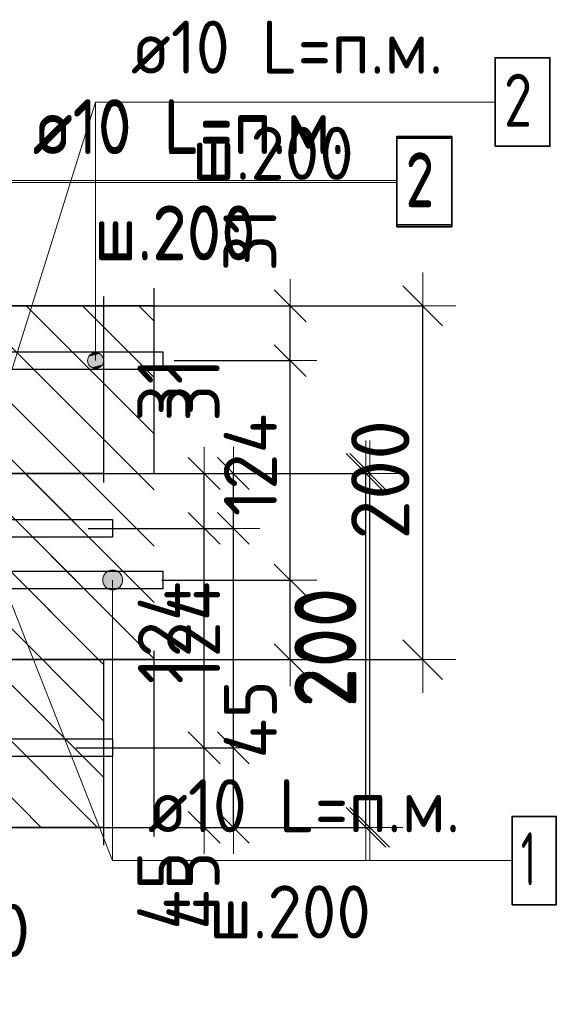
# Model space of a CAD drawing. Header units: metres. Extents: x -38 to 97, y -15 to 21.
# Tile 145 of 225: x 72.581 to 72.885, y 6.283 to 6.84. Entities that reach past the tile are written whole.
import ezdxf

# ---------------------------------------------------------------- set-up
doc = ezdxf.new("R2010")
doc.units = ezdxf.units.M
doc.header["$PDMODE"] = 65
doc.linetypes.add('______4', pattern=[0.135, 0.105, -0.03])
for name, color, linetype, lineweight in [('XR$3$Арм. стержнями верхней зоны', 180, 'Continuous', 35), ('XR$3$Арм. стержнями нижней зоны', 180, 'Continuous', 35), ('XR$3$Арм.стержн. Арматура края', 96, 'Continuous', 35), ('XR$3$Размерная линия (1)', 7, 'Continuous', 13), ('XR$3$Размерная линия_ общее', 7, 'Continuous', 13), ('XR$4$Арм. стержнями верхней зоны', 180, 'Continuous', 35), ('XR$4$Арм. стержнями нижней зоны', 180, 'Continuous', 35), ('XR$4$Арм.стержн. Арматура края', 96, 'Continuous', 35), ('XR$4$Размерная линия (1)', 7, 'Continuous', 13), ('XR$4$Размерная линия_ общее', 7, 'Continuous', 13), ('XR$6$Арм. стержнями верхней зоны', 180, 'Continuous', 35), ('XR$6$Арм. стержнями нижней зоны', 180, 'Continuous', 35), ('XR$6$Арм.стержн. Арматура края', 96, 'Continuous', 35), ('XR$6$Размерная линия (1)', 7, 'Continuous', 13), ('XR$6$Размерная линия_ общее', 7, 'Continuous', 13)]:
    doc.layers.add(name, color=color, linetype=linetype, lineweight=lineweight)
doc.styles.add('ISOCPEUR', font='txt')
doc.dimstyles.new('DIMSTYLE_12', dxfattribs={"dimtxt": 0.03, "dimasz": 0.03, "dimexe": 0, "dimexo": 0, "dimgap": 0.015, "dimtad": 2, "dimdec": 0, "dimlfac": 1000, "dimrnd": 1, "dimzin": 12, "dimdsep": 46, "dimtxsty": 'ISOCPEUR', "dimblk1": 'ALL_ML_STRICH', "dimblk2": 'ALL_ML_STRICH', "dimsah": 1, "dimcen": 0, "dimclrd": 7, "dimclre": 256, "dimclrt": 7, "dimadec": 0, "dimazin": 0, "dimtfac": 1, "dimtdec": 0, "dimtix": 1, "dimtmove": 2, "dimatfit": 3, "dimfxl": 0, "dimtzin": 0, "dimlwd": 0, "dimlwe": -3, "dimarcsym": 0})
doc.dimstyles.new('DIMSTYLE_14', dxfattribs={"dimtxt": 0.03, "dimasz": 0.03, "dimexe": 0, "dimexo": 0, "dimgap": 0.015, "dimtad": 2, "dimdec": 0, "dimlfac": 1000, "dimrnd": 1, "dimzin": 12, "dimdsep": 46, "dimtxsty": 'ISOCPEUR', "dimblk1": 'ALL_ML_STRICH', "dimblk2": 'ALL_ML_STRICH', "dimsah": 1, "dimcen": 0, "dimclrd": 7, "dimclre": 256, "dimclrt": 7, "dimadec": 0, "dimazin": 0, "dimtfac": 1, "dimtdec": 0, "dimtix": 1, "dimtmove": 2, "dimatfit": 3, "dimfxl": 0, "dimtvp": 1.2, "dimtzin": 0, "dimlwd": 0, "dimlwe": -3, "dimarcsym": 0})
doc.dimstyles.new('DIMSTYLE_8', dxfattribs={"dimtxt": 0.033, "dimasz": 0.0375, "dimexe": 0, "dimexo": 0, "dimgap": 0.0165, "dimtad": 2, "dimdec": 0, "dimlfac": 1000, "dimrnd": 1, "dimzin": 12, "dimdsep": 46, "dimtxsty": 'ISOCPEUR', "dimblk1": 'ALL_ML_STRICH', "dimblk2": 'ALL_ML_STRICH', "dimsah": 1, "dimcen": 0, "dimclrd": 7, "dimclre": 256, "dimclrt": 7, "dimadec": 0, "dimazin": 0, "dimtfac": 1, "dimtdec": 0, "dimtix": 1, "dimtmove": 2, "dimatfit": 3, "dimfxl": 0, "dimtzin": 0, "dimlwd": 0, "dimlwe": -3, "dimarcsym": 0})
pattern_1 = [(135, (0, 0), (-0.031819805, -0.031819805), [0.4, -0.05, 0, -0.05]), (135, (-0.01591, -0.01591), (-0.031819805, -0.031819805), [0.8, -0.1, 0.1, -0.1])]

# ---------------------------------------------------------------- blocks, each defined once
blk = doc.blocks.new('ALL_ML_STRICH')
at = {"color": 0, "linetype": 'ByBlock', "lineweight": -2}
for p, q in [((0, -0.5), (0, 0.5)), ((-0.3, -0.3), (0.3, 0.3)), ((-1, 0), (0.5, 0))]:
    blk.add_line(p, q, dxfattribs=at)
blk = doc.blocks.new('*D72')
at = {"layer": 'DEFPOINTS', "color": 7, "linetype": 'Continuous', "lineweight": 13, "transparency": 33554687}
for p in [(72.63764, 6.67826), (72.63764, 6.47826), (72.80919, 6.47826)]:
    blk.add_point(p, dxfattribs=at)
at = {"layer": 'XR$3$Размерная линия_ общее', "color": 253, "linetype": 'Continuous', "lineweight": -2, "true_color": 0xa0a0a0, "transparency": 33554687}
for p, q in [((72.65764, 6.67826), (72.80919, 6.67826)), ((72.65764, 6.47826), (72.80919, 6.47826))]:
    blk.add_line(p, q, dxfattribs=at)
at = {"layer": 'XR$3$Размерная линия_ общее', "color": 7, "linetype": 'Continuous', "lineweight": -2, "transparency": 33554687}
blk.add_line((72.80919, 6.47826), (72.80919, 6.67826), dxfattribs=at)
at = {"layer": 'XR$3$Размерная линия_ общее', "color": 7, "linetype": 'Continuous', "lineweight": 13, "transparency": 33554687, "xscale": 0.0375, "yscale": 0.0375, "zscale": 0.0375}
for p, rotation in [((72.80919, 6.67826), 90), ((72.80919, 6.47826), 270)]:
    blk.add_blockref('ALL_ML_STRICH', p, dxfattribs=dict(at, rotation=rotation))
at = {"layer": 'XR$3$Размерная линия_ общее', "color": 7, "linetype": 'Continuous', "lineweight": 13, "transparency": 33554687, "insert": (72.78519, 6.57991), "char_height": 0.033, "width": 0.099, "attachment_point": 5, "rotation": 90, "style": 'ISOCPEUR'}
blk.add_mtext('\\A1;{200}', dxfattribs=at)
blk = doc.blocks.new('*D76')
at = {"layer": 'DEFPOINTS', "color": 7, "linetype": 'Continuous', "lineweight": 13, "transparency": 33554687}
for p in [(72.4853, 6.41826), (72.52526, 6.37826), (72.4853, 6.30302)]:
    blk.add_point(p, dxfattribs=at)
at = {"layer": 'XR$3$Размерная линия (1)', "color": 9, "linetype": 'Continuous', "lineweight": -2, "true_color": 0xc7c7c7, "transparency": 33554687}
for p, q in [((72.4853, 6.39826), (72.4853, 6.30302)), ((72.52526, 6.35826), (72.52526, 6.30302))]:
    blk.add_line(p, q, dxfattribs=at)
at = {"layer": 'XR$3$Размерная линия (1)', "color": 7, "linetype": 'Continuous', "lineweight": -2, "transparency": 33554687}
blk.add_line((72.4853, 6.30302), (72.52526, 6.30302), dxfattribs=at)
at = {"layer": 'XR$3$Размерная линия (1)', "color": 7, "linetype": 'Continuous', "lineweight": 13, "transparency": 33554687, "xscale": 0.03, "yscale": 0.03, "zscale": 0.03, "rotation": 180}
blk.add_blockref('ALL_ML_STRICH', (72.4853, 6.30302), dxfattribs=at)
at = {"layer": 'XR$3$Размерная линия (1)', "color": 7, "linetype": 'Continuous', "lineweight": 13, "transparency": 33554687, "xscale": 0.03, "yscale": 0.03, "zscale": 0.03}
blk.add_blockref('ALL_ML_STRICH', (72.52526, 6.30302), dxfattribs=at)
at = {"layer": 'XR$3$Размерная линия (1)', "color": 7, "linetype": 'Continuous', "lineweight": 13, "transparency": 33554687, "insert": (72.5656, 6.32522), "char_height": 0.03, "width": 0.06, "attachment_point": 5, "style": 'ISOCPEUR'}
blk.add_mtext('\\A1;{40}', dxfattribs=at)
blk = doc.blocks.new('*D204')
at = {"layer": 'DEFPOINTS', "color": 7, "linetype": 'Continuous', "lineweight": 13, "transparency": 33554687}
for p in [(72.64153, 6.52326), (72.65438, 6.47826), (72.73419, 6.47826)]:
    blk.add_point(p, dxfattribs=at)
at = {"layer": 'XR$3$Размерная линия (1)', "color": 9, "linetype": 'Continuous', "lineweight": -2, "true_color": 0xc7c7c7, "transparency": 33554687}
for p, q in [((72.66153, 6.52326), (72.73419, 6.52326)), ((72.67438, 6.47826), (72.73419, 6.47826))]:
    blk.add_line(p, q, dxfattribs=at)
at = {"layer": 'XR$3$Размерная линия (1)', "color": 7, "linetype": 'Continuous', "lineweight": -2, "transparency": 33554687}
blk.add_line((72.73419, 6.47826), (72.73419, 6.52326), dxfattribs=at)
at = {"layer": 'XR$3$Размерная линия (1)', "color": 7, "linetype": 'Continuous', "lineweight": 13, "transparency": 33554687, "xscale": 0.03, "yscale": 0.03, "zscale": 0.03}
for p, rotation in [((72.73419, 6.52326), 90), ((72.73419, 6.47826), 270)]:
    blk.add_blockref('ALL_ML_STRICH', p, dxfattribs=dict(at, rotation=rotation))
at = {"layer": 'XR$3$Размерная линия (1)', "color": 7, "linetype": 'Continuous', "lineweight": 13, "transparency": 33554687, "insert": (72.71168, 6.4445), "char_height": 0.03, "width": 0.06, "attachment_point": 5, "rotation": 90, "style": 'ISOCPEUR'}
blk.add_mtext('\\A1;{45}', dxfattribs=at)
blk = doc.blocks.new('*D205')
at = {"layer": 'DEFPOINTS', "color": 7, "linetype": 'Continuous', "lineweight": 13, "transparency": 33554687}
for p in [(72.64855, 6.64726), (72.64153, 6.52326), (72.73419, 6.52326)]:
    blk.add_point(p, dxfattribs=at)
at = {"layer": 'XR$3$Размерная линия (1)', "color": 9, "linetype": 'Continuous', "lineweight": -2, "true_color": 0xc7c7c7, "transparency": 33554687}
for p, q in [((72.66855, 6.64726), (72.73419, 6.64726)), ((72.66153, 6.52326), (72.73419, 6.52326))]:
    blk.add_line(p, q, dxfattribs=at)
at = {"layer": 'XR$3$Размерная линия (1)', "color": 7, "linetype": 'Continuous', "lineweight": -2, "transparency": 33554687}
blk.add_line((72.73419, 6.52326), (72.73419, 6.64726), dxfattribs=at)
at = {"layer": 'XR$3$Размерная линия (1)', "color": 7, "linetype": 'Continuous', "lineweight": 13, "transparency": 33554687, "xscale": 0.03, "yscale": 0.03, "zscale": 0.03}
for p, rotation in [((72.73419, 6.64726), 90), ((72.73419, 6.52326), 270)]:
    blk.add_blockref('ALL_ML_STRICH', p, dxfattribs=dict(at, rotation=rotation))
at = {"layer": 'XR$3$Размерная линия (1)', "color": 7, "linetype": 'Continuous', "lineweight": 13, "transparency": 33554687, "insert": (72.71169, 6.58826), "char_height": 0.03, "width": 0.09, "attachment_point": 5, "rotation": 90, "style": 'ISOCPEUR'}
blk.add_mtext('\\A1;{124}', dxfattribs=at)
blk = doc.blocks.new('*D206')
at = {"layer": 'DEFPOINTS', "color": 7, "linetype": 'Continuous', "lineweight": 13, "transparency": 33554687}
for p in [(72.63068, 6.67826), (72.64855, 6.64726), (72.73419, 6.64726)]:
    blk.add_point(p, dxfattribs=at)
at = {"layer": 'XR$3$Размерная линия (1)', "color": 9, "linetype": 'Continuous', "lineweight": -2, "true_color": 0xc7c7c7, "transparency": 33554687}
for p, q in [((72.65068, 6.67826), (72.73419, 6.67826)), ((72.66855, 6.64726), (72.73419, 6.64726))]:
    blk.add_line(p, q, dxfattribs=at)
at = {"layer": 'XR$3$Размерная линия (1)', "color": 7, "linetype": 'Continuous', "lineweight": -2, "transparency": 33554687}
blk.add_line((72.73419, 6.64726), (72.73419, 6.67826), dxfattribs=at)
at = {"layer": 'XR$3$Размерная линия (1)', "color": 7, "linetype": 'Continuous', "lineweight": 13, "transparency": 33554687, "xscale": 0.03, "yscale": 0.03, "zscale": 0.03}
for p, rotation in [((72.73419, 6.67826), 90), ((72.73419, 6.64726), 270)]:
    blk.add_blockref('ALL_ML_STRICH', p, dxfattribs=dict(at, rotation=rotation))
at = {"layer": 'XR$3$Размерная линия (1)', "color": 7, "linetype": 'Continuous', "lineweight": 13, "transparency": 33554687, "insert": (72.71145, 6.71555), "char_height": 0.03, "width": 0.06, "attachment_point": 5, "rotation": 90, "style": 'ISOCPEUR'}
blk.add_mtext('\\A1;{31}', dxfattribs=at)
blk = doc.blocks.new('*D494')
at = {"layer": 'DEFPOINTS', "color": 7, "linetype": 'Continuous', "lineweight": 13, "transparency": 33554687}
for p in [(72.60555, 6.58345), (72.60555, 6.38345), (72.77709, 6.38345)]:
    blk.add_point(p, dxfattribs=at)
at = {"layer": 'XR$4$Размерная линия_ общее', "color": 253, "linetype": 'Continuous', "lineweight": -2, "true_color": 0xa0a0a0, "transparency": 33554687}
for p, q in [((72.62555, 6.58345), (72.77709, 6.58345)), ((72.62555, 6.38345), (72.77709, 6.38345))]:
    blk.add_line(p, q, dxfattribs=at)
at = {"layer": 'XR$4$Размерная линия_ общее', "color": 7, "linetype": 'Continuous', "lineweight": -2, "transparency": 33554687}
blk.add_line((72.77709, 6.38345), (72.77709, 6.58345), dxfattribs=at)
at = {"layer": 'XR$4$Размерная линия_ общее', "color": 7, "linetype": 'Continuous', "lineweight": 13, "transparency": 33554687, "xscale": 0.0375, "yscale": 0.0375, "zscale": 0.0375}
for p, rotation in [((72.77709, 6.58345), 90), ((72.77709, 6.38345), 270)]:
    blk.add_blockref('ALL_ML_STRICH', p, dxfattribs=dict(at, rotation=rotation))
at = {"layer": 'XR$4$Размерная линия_ общее', "color": 7, "linetype": 'Continuous', "lineweight": 13, "transparency": 33554687, "insert": (72.75309, 6.4851), "char_height": 0.033, "width": 0.099, "attachment_point": 5, "rotation": 90, "style": 'ISOCPEUR'}
blk.add_mtext('\\A1;{200}', dxfattribs=at)
blk = doc.blocks.new('*D496')
at = {"layer": 'DEFPOINTS', "color": 7, "linetype": 'Continuous', "lineweight": 13, "transparency": 33554687}
for p in [(72.60943, 6.42845), (72.62228, 6.38345), (72.70209, 6.38345)]:
    blk.add_point(p, dxfattribs=at)
at = {"layer": 'XR$4$Размерная линия (1)', "color": 9, "linetype": 'Continuous', "lineweight": -2, "true_color": 0xc7c7c7, "transparency": 33554687}
for p, q in [((72.62943, 6.42845), (72.70209, 6.42845)), ((72.64228, 6.38345), (72.70209, 6.38345))]:
    blk.add_line(p, q, dxfattribs=at)
at = {"layer": 'XR$4$Размерная линия (1)', "color": 7, "linetype": 'Continuous', "lineweight": -2, "transparency": 33554687}
blk.add_line((72.70209, 6.38345), (72.70209, 6.42845), dxfattribs=at)
at = {"layer": 'XR$4$Размерная линия (1)', "color": 7, "linetype": 'Continuous', "lineweight": 13, "transparency": 33554687, "xscale": 0.03, "yscale": 0.03, "zscale": 0.03}
for p, rotation in [((72.70209, 6.42845), 90), ((72.70209, 6.38345), 270)]:
    blk.add_blockref('ALL_ML_STRICH', p, dxfattribs=dict(at, rotation=rotation))
at = {"layer": 'XR$4$Размерная линия (1)', "color": 7, "linetype": 'Continuous', "lineweight": 13, "transparency": 33554687, "insert": (72.67924, 6.34771), "char_height": 0.03, "width": 0.06, "attachment_point": 5, "rotation": 90, "style": 'ISOCPEUR'}
blk.add_mtext('\\A1;{45}', dxfattribs=at)
blk = doc.blocks.new('*D497')
at = {"layer": 'DEFPOINTS', "color": 7, "linetype": 'Continuous', "lineweight": 13, "transparency": 33554687}
for p in [(72.61646, 6.55245), (72.60943, 6.42845), (72.70209, 6.42845)]:
    blk.add_point(p, dxfattribs=at)
at = {"layer": 'XR$4$Размерная линия (1)', "color": 9, "linetype": 'Continuous', "lineweight": -2, "true_color": 0xc7c7c7, "transparency": 33554687}
for p, q in [((72.63646, 6.55245), (72.70209, 6.55245)), ((72.62943, 6.42845), (72.70209, 6.42845))]:
    blk.add_line(p, q, dxfattribs=at)
at = {"layer": 'XR$4$Размерная линия (1)', "color": 7, "linetype": 'Continuous', "lineweight": -2, "transparency": 33554687}
blk.add_line((72.70209, 6.42845), (72.70209, 6.55245), dxfattribs=at)
at = {"layer": 'XR$4$Размерная линия (1)', "color": 7, "linetype": 'Continuous', "lineweight": 13, "transparency": 33554687, "xscale": 0.03, "yscale": 0.03, "zscale": 0.03}
for p, rotation in [((72.70209, 6.55245), 90), ((72.70209, 6.42845), 270)]:
    blk.add_blockref('ALL_ML_STRICH', p, dxfattribs=dict(at, rotation=rotation))
at = {"layer": 'XR$4$Размерная линия (1)', "color": 7, "linetype": 'Continuous', "lineweight": 13, "transparency": 33554687, "insert": (72.67959, 6.49345), "char_height": 0.03, "width": 0.09, "attachment_point": 5, "rotation": 90, "style": 'ISOCPEUR'}
blk.add_mtext('\\A1;{124}', dxfattribs=at)
blk = doc.blocks.new('*D498')
at = {"layer": 'DEFPOINTS', "color": 7, "linetype": 'Continuous', "lineweight": 13, "transparency": 33554687}
for p in [(72.59859, 6.58345), (72.61646, 6.55245), (72.70209, 6.55245)]:
    blk.add_point(p, dxfattribs=at)
at = {"layer": 'XR$4$Размерная линия (1)', "color": 9, "linetype": 'Continuous', "lineweight": -2, "true_color": 0xc7c7c7, "transparency": 33554687}
for p, q in [((72.61859, 6.58345), (72.70209, 6.58345)), ((72.63646, 6.55245), (72.70209, 6.55245))]:
    blk.add_line(p, q, dxfattribs=at)
at = {"layer": 'XR$4$Размерная линия (1)', "color": 7, "linetype": 'Continuous', "lineweight": -2, "transparency": 33554687}
blk.add_line((72.70209, 6.55245), (72.70209, 6.58345), dxfattribs=at)
at = {"layer": 'XR$4$Размерная линия (1)', "color": 7, "linetype": 'Continuous', "lineweight": 13, "transparency": 33554687, "xscale": 0.03, "yscale": 0.03, "zscale": 0.03}
for p, rotation in [((72.70209, 6.58345), 90), ((72.70209, 6.55245), 270)]:
    blk.add_blockref('ALL_ML_STRICH', p, dxfattribs=dict(at, rotation=rotation))
at = {"layer": 'XR$4$Размерная линия (1)', "color": 7, "linetype": 'Continuous', "lineweight": 13, "transparency": 33554687, "insert": (72.67935, 6.63074), "char_height": 0.03, "width": 0.06, "attachment_point": 5, "rotation": 90, "style": 'ISOCPEUR'}
blk.add_mtext('\\A1;{31}', dxfattribs=at)
blk = doc.blocks.new('*D695')
at = {"layer": 'DEFPOINTS', "color": 7, "linetype": 'Continuous', "lineweight": 13, "transparency": 33554687}
for p in [(72.60766, 6.58345), (72.60766, 6.38345), (72.7792, 6.38345)]:
    blk.add_point(p, dxfattribs=at)
at = {"layer": 'XR$6$Размерная линия_ общее', "color": 253, "linetype": 'Continuous', "lineweight": -2, "true_color": 0xa0a0a0, "transparency": 33554687}
for p, q in [((72.62766, 6.58345), (72.7792, 6.58345)), ((72.62766, 6.38345), (72.7792, 6.38345))]:
    blk.add_line(p, q, dxfattribs=at)
at = {"layer": 'XR$6$Размерная линия_ общее', "color": 7, "linetype": 'Continuous', "lineweight": -2, "transparency": 33554687}
blk.add_line((72.7792, 6.38345), (72.7792, 6.58345), dxfattribs=at)
at = {"layer": 'XR$6$Размерная линия_ общее', "color": 7, "linetype": 'Continuous', "lineweight": 13, "transparency": 33554687, "xscale": 0.0375, "yscale": 0.0375, "zscale": 0.0375}
for p, rotation in [((72.7792, 6.58345), 90), ((72.7792, 6.38345), 270)]:
    blk.add_blockref('ALL_ML_STRICH', p, dxfattribs=dict(at, rotation=rotation))
at = {"layer": 'XR$6$Размерная линия_ общее', "color": 7, "linetype": 'Continuous', "lineweight": 13, "transparency": 33554687, "insert": (72.7552, 6.4851), "char_height": 0.033, "width": 0.099, "attachment_point": 5, "rotation": 90, "style": 'ISOCPEUR'}
blk.add_mtext('\\A1;{200}', dxfattribs=at)
blk = doc.blocks.new('*D752')
at = {"layer": 'DEFPOINTS', "color": 7, "linetype": 'Continuous', "lineweight": 13, "transparency": 33554687}
for p in [(72.59287, 6.42845), (72.60572, 6.38345), (72.68553, 6.38345)]:
    blk.add_point(p, dxfattribs=at)
at = {"layer": 'XR$6$Размерная линия (1)', "color": 9, "linetype": 'Continuous', "lineweight": -2, "true_color": 0xc7c7c7, "transparency": 33554687}
for p, q in [((72.61287, 6.42845), (72.68553, 6.42845)), ((72.62572, 6.38345), (72.68553, 6.38345))]:
    blk.add_line(p, q, dxfattribs=at)
at = {"layer": 'XR$6$Размерная линия (1)', "color": 7, "linetype": 'Continuous', "lineweight": -2, "transparency": 33554687}
blk.add_line((72.68553, 6.38345), (72.68553, 6.42845), dxfattribs=at)
at = {"layer": 'XR$6$Размерная линия (1)', "color": 7, "linetype": 'Continuous', "lineweight": 13, "transparency": 33554687, "xscale": 0.03, "yscale": 0.03, "zscale": 0.03}
for p, rotation in [((72.68553, 6.42845), 90), ((72.68553, 6.38345), 270)]:
    blk.add_blockref('ALL_ML_STRICH', p, dxfattribs=dict(at, rotation=rotation))
at = {"layer": 'XR$6$Размерная линия (1)', "color": 7, "linetype": 'Continuous', "lineweight": 13, "transparency": 33554687, "insert": (72.66267, 6.34771), "char_height": 0.03, "width": 0.06, "attachment_point": 5, "rotation": 90, "style": 'ISOCPEUR'}
blk.add_mtext('\\A1;{45}', dxfattribs=at)
blk = doc.blocks.new('*D753')
at = {"layer": 'DEFPOINTS', "color": 7, "linetype": 'Continuous', "lineweight": 13, "transparency": 33554687}
for p in [(72.5999, 6.55245), (72.59287, 6.42845), (72.68553, 6.42845)]:
    blk.add_point(p, dxfattribs=at)
at = {"layer": 'XR$6$Размерная линия (1)', "color": 9, "linetype": 'Continuous', "lineweight": -2, "true_color": 0xc7c7c7, "transparency": 33554687}
for p, q in [((72.6199, 6.55245), (72.68553, 6.55245)), ((72.61287, 6.42845), (72.68553, 6.42845))]:
    blk.add_line(p, q, dxfattribs=at)
at = {"layer": 'XR$6$Размерная линия (1)', "color": 7, "linetype": 'Continuous', "lineweight": -2, "transparency": 33554687}
blk.add_line((72.68553, 6.42845), (72.68553, 6.55245), dxfattribs=at)
at = {"layer": 'XR$6$Размерная линия (1)', "color": 7, "linetype": 'Continuous', "lineweight": 13, "transparency": 33554687, "xscale": 0.03, "yscale": 0.03, "zscale": 0.03}
for p, rotation in [((72.68553, 6.55245), 90), ((72.68553, 6.42845), 270)]:
    blk.add_blockref('ALL_ML_STRICH', p, dxfattribs=dict(at, rotation=rotation))
at = {"layer": 'XR$6$Размерная линия (1)', "color": 7, "linetype": 'Continuous', "lineweight": 13, "transparency": 33554687, "insert": (72.66303, 6.49345), "char_height": 0.03, "width": 0.09, "attachment_point": 5, "rotation": 90, "style": 'ISOCPEUR'}
blk.add_mtext('\\A1;{124}', dxfattribs=at)
blk = doc.blocks.new('*D754')
at = {"layer": 'DEFPOINTS', "color": 7, "linetype": 'Continuous', "lineweight": 13, "transparency": 33554687}
for p in [(72.58203, 6.58345), (72.5999, 6.55245), (72.68553, 6.55245)]:
    blk.add_point(p, dxfattribs=at)
at = {"layer": 'XR$6$Размерная линия (1)', "color": 9, "linetype": 'Continuous', "lineweight": -2, "true_color": 0xc7c7c7, "transparency": 33554687}
for p, q in [((72.60203, 6.58345), (72.68553, 6.58345)), ((72.6199, 6.55245), (72.68553, 6.55245))]:
    blk.add_line(p, q, dxfattribs=at)
at = {"layer": 'XR$6$Размерная линия (1)', "color": 7, "linetype": 'Continuous', "lineweight": -2, "transparency": 33554687}
blk.add_line((72.68553, 6.55245), (72.68553, 6.58345), dxfattribs=at)
at = {"layer": 'XR$6$Размерная линия (1)', "color": 7, "linetype": 'Continuous', "lineweight": 13, "transparency": 33554687, "xscale": 0.03, "yscale": 0.03, "zscale": 0.03}
for p, rotation in [((72.68553, 6.58345), 90), ((72.68553, 6.55245), 270)]:
    blk.add_blockref('ALL_ML_STRICH', p, dxfattribs=dict(at, rotation=rotation))
at = {"layer": 'XR$6$Размерная линия (1)', "color": 7, "linetype": 'Continuous', "lineweight": 13, "transparency": 33554687, "insert": (72.66279, 6.63074), "char_height": 0.03, "width": 0.06, "attachment_point": 5, "rotation": 90, "style": 'ISOCPEUR'}
blk.add_mtext('\\A1;{31}', dxfattribs=at)

msp = doc.modelspace()

# ---------------------------------------------------------------- hatches: boundary and pattern name
at = {"linetype": 'Continuous', "lineweight": 25, "transparency": 33554687}
h = msp.add_hatch(dxfattribs=at)
h.set_pattern_fill('__________540', scale=0.015, style=0, pattern_type=2)
h.set_pattern_definition(pattern_1)
h.paths.add_polyline_path([(72.52526, 6.67826), (72.52526, 6.47826), (72.65723, 6.47826), (72.65723, 6.67826)], flags=0)
at = {"linetype": 'Continuous', "lineweight": 13, "transparency": 33554687}
h = msp.add_hatch(dxfattribs=at)
h.set_pattern_fill('__________540', scale=0.015, style=0, pattern_type=2)
h.set_pattern_definition(pattern_1)
h.paths.add_polyline_path([(72.21432, 6.58345), (72.21432, 6.38345), (72.62859, 6.38345), (72.62859, 6.58345)], flags=0)
h = msp.add_hatch(dxfattribs=at)
h.set_pattern_fill('__________540', scale=0.015, style=0, pattern_type=2)
h.set_pattern_definition(pattern_1)
h.paths.add_polyline_path([(72.21432, 6.58345), (72.21432, 6.38345), (72.62859, 6.38345), (72.62859, 6.58345)], flags=0)
at = {"layer": 'XR$3$Арм. стержнями верхней зоны', "linetype": 'Continuous', "lineweight": 13, "transparency": 33554687}
for points in [[(72.62636, 6.65113), (72.62186, 6.65113), (72.62024, 6.64951)], [(72.62636, 6.65113), (72.62024, 6.64951), (72.62798, 6.64951)], [(72.62186, 6.65113), (72.62636, 6.65113), (72.62411, 6.65176)], [(72.62798, 6.64951), (72.62024, 6.64951), (72.61961, 6.64726)], [(72.62798, 6.64951), (72.61961, 6.64726), (72.6286, 6.64726)], [(72.6286, 6.64726), (72.61961, 6.64726), (72.62024, 6.64501)], [(72.6286, 6.64726), (72.62024, 6.64501), (72.62798, 6.64501)], [(72.62798, 6.64501), (72.62024, 6.64501), (72.62186, 6.64339)], [(72.62798, 6.64501), (72.62186, 6.64339), (72.62636, 6.64339)], [(72.62636, 6.64339), (72.62186, 6.64339), (72.62411, 6.64276)]]:
    msp.add_hatch(color=7, dxfattribs=at).paths.add_polyline_path(points)
at = {"layer": 'XR$3$Арм. стержнями нижней зоны', "linetype": 'Continuous', "lineweight": 13, "transparency": 33554687}
for points in [[(72.62893, 6.52607), (72.63861, 6.52607), (72.63658, 6.5281)], [(72.62893, 6.52607), (72.63658, 6.5281), (72.63096, 6.5281)], [(72.63096, 6.5281), (72.63658, 6.5281), (72.63377, 6.52888)], [(72.62815, 6.52326), (72.6394, 6.52326), (72.63861, 6.52607)], [(72.62815, 6.52326), (72.63861, 6.52607), (72.62893, 6.52607)], [(72.62893, 6.52045), (72.6394, 6.52326), (72.62815, 6.52326)], [(72.62893, 6.52045), (72.63861, 6.52045), (72.6394, 6.52326)], [(72.63096, 6.51842), (72.63861, 6.52045), (72.62893, 6.52045)], [(72.63096, 6.51842), (72.63658, 6.51842), (72.63861, 6.52045)], [(72.63658, 6.51842), (72.63096, 6.51842), (72.63377, 6.51763)]]:
    msp.add_hatch(color=7, dxfattribs=at).paths.add_polyline_path(points)

# ---------------------------------------------------------------- linework, layer by layer
at = {"color": 7, "linetype": 'Continuous', "lineweight": 13, "transparency": 33554687}
for p, q in [((72.57526, 6.63721), (72.62411, 6.79343)), ((72.5753, 6.51321), (72.63377, 6.36468))]:
    msp.add_line(p, q, dxfattribs=at)
at = {"color": 7, "linetype": '______4', "lineweight": 25, "transparency": 33554687}
for p, q in [((72.65723, 6.37826), (72.65723, 6.77826)), ((72.62859, 6.68345), (72.62859, 6.28345)), ((72.62859, 6.68345), (72.62859, 6.28345))]:
    msp.add_line(p, q, dxfattribs=at)
at = {"color": 7, "linetype": 'Continuous', "lineweight": 35, "transparency": 33554687}
for p, q in [((72.65723, 6.67826), (72.52526, 6.67826)), ((72.62859, 6.58345), (72.21432, 6.58345)), ((72.62859, 6.58345), (72.21432, 6.58345)), ((72.52526, 6.47826), (72.65723, 6.47826)), ((72.46432, 6.38345), (72.62859, 6.38345)), ((72.46432, 6.38345), (72.62859, 6.38345))]:
    msp.add_line(p, q, dxfattribs=at)
at = {"layer": 'XR$3$Арм. стержнями верхней зоны', "color": 7, "linetype": 'Continuous', "lineweight": 13, "transparency": 33554687}
for p, q in [((72.62411, 6.79343), (72.85011, 6.79343)), ((72.62411, 6.79343), (72.62411, 6.64726)), ((72.62411, 6.65176), (72.62411, 6.65176)), ((72.61961, 6.64726), (72.61961, 6.64726)), ((72.6286, 6.64726), (72.6286, 6.64726)), ((72.62411, 6.64276), (72.62411, 6.64276))]:
    msp.add_line(p, q, dxfattribs=at)
at = {"layer": 'XR$3$Арм. стержнями верхней зоны', "color": 7, "linetype": 'Continuous', "lineweight": 35, "transparency": 33554687}
msp.add_lwpolyline([(72.85011, 6.76843), (72.88111, 6.76843), (72.88111, 6.81843), (72.85011, 6.81843), (72.85011, 6.76843)], dxfattribs=at)
at = {"layer": 'XR$3$Арм. стержнями верхней зоны', "color": 4, "linetype": 'Continuous', "lineweight": 25, "transparency": 33554687}
msp.add_lwpolyline([(72.30026, 6.65226), (72.66223, 6.65226), (72.66223, 6.64226), (72.30026, 6.64226), (72.30026, 6.65226)], dxfattribs=at)
at = {"layer": 'XR$3$Арм. стержнями верхней зоны', "color": 7, "linetype": 'Continuous', "lineweight": 13, "transparency": 33554687}
msp.add_circle((72.62411, 6.64726), 0.0045, dxfattribs=at)
at = {"layer": 'XR$3$Арм. стержнями нижней зоны', "color": 7, "linetype": 'Continuous', "lineweight": 13, "transparency": 33554687}
for p, q in [((72.63377, 6.52888), (72.63377, 6.52888)), ((72.62815, 6.52326), (72.62815, 6.52326)), ((72.63377, 6.36468), (72.63377, 6.52326)), ((72.6394, 6.52326), (72.6394, 6.52326)), ((72.63377, 6.51763), (72.63377, 6.51763)), ((72.63377, 6.36468), (72.85977, 6.36468))]:
    msp.add_line(p, q, dxfattribs=at)
at = {"layer": 'XR$3$Арм. стержнями нижней зоны', "color": 4, "linetype": 'Continuous', "lineweight": 25, "transparency": 33554687}
msp.add_lwpolyline([(72.30026, 6.52826), (72.66223, 6.52826), (72.66223, 6.51826), (72.30026, 6.51826), (72.30026, 6.52826)], dxfattribs=at)
at = {"layer": 'XR$3$Арм. стержнями нижней зоны', "color": 7, "linetype": 'Continuous', "lineweight": 35, "transparency": 33554687}
msp.add_lwpolyline([(72.85977, 6.33968), (72.88477, 6.33968), (72.88477, 6.38968), (72.85977, 6.38968), (72.85977, 6.33968)], dxfattribs=at)
at = {"layer": 'XR$3$Арм. стержнями нижней зоны', "color": 7, "linetype": 'Continuous', "lineweight": 13, "transparency": 33554687}
msp.add_circle((72.63377, 6.52326), 0.00563, dxfattribs=at)
at = {"layer": 'XR$3$Арм.стержн. Арматура края', "color": 4, "linetype": 'Continuous', "lineweight": 25, "transparency": 33554687}
for points in [[(72.33355, 6.65226), (72.66223, 6.65226), (72.66223, 6.64226)], [(72.66223, 6.64226), (72.33425, 6.64226)], [(72.33425, 6.52826), (72.66223, 6.52826), (72.66223, 6.51826), (72.33355, 6.51826)]]:
    msp.add_lwpolyline(points, dxfattribs=at)
at = {"layer": 'XR$4$Арм. стержнями верхней зоны', "color": 7, "linetype": 'Continuous', "lineweight": 13, "transparency": 33554687}
msp.add_line((72.56858, 6.74899), (72.79458, 6.74899), dxfattribs=at)
at = {"layer": 'XR$4$Арм. стержнями верхней зоны', "color": 7, "linetype": 'Continuous', "lineweight": 35, "transparency": 33554687}
msp.add_lwpolyline([(72.79458, 6.72399), (72.82558, 6.72399), (72.82558, 6.77399), (72.79458, 6.77399), (72.79458, 6.72399)], dxfattribs=at)
at = {"layer": 'XR$4$Арм. стержнями верхней зоны', "color": 4, "linetype": 'Continuous', "lineweight": 25, "transparency": 33554687}
msp.add_lwpolyline([(72.23932, 6.55745), (72.63359, 6.55745), (72.63359, 6.54745), (72.23932, 6.54745), (72.23932, 6.55745)], dxfattribs=at)
msp.add_lwpolyline([(72.23932, 6.55745), (72.63359, 6.55745), (72.63359, 6.54745), (72.23932, 6.54745), (72.23932, 6.55745)], dxfattribs=at)
at = {"layer": 'XR$4$Арм. стержнями нижней зоны', "color": 4, "linetype": 'Continuous', "lineweight": 25, "transparency": 33554687}
msp.add_lwpolyline([(72.23932, 6.43345), (72.63359, 6.43345), (72.63359, 6.42345), (72.23932, 6.42345), (72.23932, 6.43345)], dxfattribs=at)
msp.add_lwpolyline([(72.23932, 6.43345), (72.63359, 6.43345), (72.63359, 6.42345), (72.23932, 6.42345), (72.23932, 6.43345)], dxfattribs=at)
at = {"layer": 'XR$4$Арм.стержн. Арматура края', "color": 4, "linetype": 'Continuous', "lineweight": 25, "transparency": 33554687}
for points in [[(72.26789, 6.55745), (72.63359, 6.55745), (72.63359, 6.54745), (72.26858, 6.54745)], [(72.26789, 6.55745), (72.63359, 6.55745), (72.63359, 6.54745), (72.26858, 6.54745)], [(72.26858, 6.43345), (72.63359, 6.43345), (72.63359, 6.42345)], [(72.26858, 6.43345), (72.63359, 6.43345), (72.63359, 6.42345)], [(72.63359, 6.42345), (72.26789, 6.42345)], [(72.63359, 6.42345), (72.26789, 6.42345)]]:
    msp.add_lwpolyline(points, dxfattribs=at)
at = {"layer": 'XR$6$Арм. стержнями верхней зоны', "color": 7, "linetype": 'Continuous', "lineweight": 13, "transparency": 33554687}
msp.add_line((72.56861, 6.74797), (72.79461, 6.74797), dxfattribs=at)
at = {"layer": 'XR$6$Арм. стержнями верхней зоны', "color": 7, "linetype": 'Continuous', "lineweight": 35, "transparency": 33554687}
msp.add_lwpolyline([(72.79461, 6.72297), (72.82561, 6.72297), (72.82561, 6.77297), (72.79461, 6.77297), (72.79461, 6.72297)], dxfattribs=at)
at = {"layer": 'XR$6$Арм. стержнями верхней зоны', "color": 4, "linetype": 'Continuous', "lineweight": 25, "transparency": 33554687}
msp.add_lwpolyline([(72.23932, 6.55745), (72.63359, 6.55745), (72.63359, 6.54745), (72.23932, 6.54745), (72.23932, 6.55745)], dxfattribs=at)
msp.add_lwpolyline([(72.23932, 6.55745), (72.63359, 6.55745), (72.63359, 6.54745), (72.23932, 6.54745), (72.23932, 6.55745)], dxfattribs=at)
at = {"layer": 'XR$6$Арм. стержнями нижней зоны', "color": 4, "linetype": 'Continuous', "lineweight": 25, "transparency": 33554687}
msp.add_lwpolyline([(72.23932, 6.43345), (72.63359, 6.43345), (72.63359, 6.42345), (72.23932, 6.42345), (72.23932, 6.43345)], dxfattribs=at)
msp.add_lwpolyline([(72.23932, 6.43345), (72.63359, 6.43345), (72.63359, 6.42345), (72.23932, 6.42345), (72.23932, 6.43345)], dxfattribs=at)
at = {"layer": 'XR$6$Арм.стержн. Арматура края', "color": 4, "linetype": 'Continuous', "lineweight": 25, "transparency": 33554687}
for points in [[(72.26789, 6.55745), (72.63359, 6.55745), (72.63359, 6.54745), (72.26858, 6.54745)], [(72.26789, 6.55745), (72.63359, 6.55745), (72.63359, 6.54745), (72.26858, 6.54745)], [(72.26858, 6.43345), (72.63359, 6.43345), (72.63359, 6.42345)], [(72.26858, 6.43345), (72.63359, 6.43345), (72.63359, 6.42345)], [(72.63359, 6.42345), (72.26789, 6.42345)], [(72.63359, 6.42345), (72.26789, 6.42345)]]:
    msp.add_lwpolyline(points, dxfattribs=at)

# ---------------------------------------------------------------- texts
at = {"layer": 'XR$3$Арм. стержнями верхней зоны', "color": 7, "linetype": 'Continuous', "lineweight": 25, "transparency": 33554687, "char_height": 0.03, "attachment_point": 7, "style": 'ISOCPEUR'}
for s, insert, width in [('\\W0.94;ø10 L=п.м.', (72.64411, 6.80943), 0.1999832), ('\\W0.78;2', (72.85511, 6.77943), 0.0326407), ('\\W0.95;ш.200 ', (72.6786, 6.74943), 0.1311997)]:
    msp.add_mtext(s, dxfattribs=dict(at, insert=insert, width=width))
at = {"layer": 'XR$3$Арм. стержнями нижней зоны', "color": 7, "linetype": 'Continuous', "lineweight": 25, "transparency": 33554687, "char_height": 0.03, "attachment_point": 7, "style": 'ISOCPEUR'}
for s, insert, width in [('\\W0.94;ø10 L=п.м.', (72.65377, 6.38068), 0.1999832), ('\\W0.56;1', (72.86477, 6.35068), 0.0233333), ('\\W0.95;ш.200 ', (72.68827, 6.32068), 0.1311997)]:
    msp.add_mtext(s, dxfattribs=dict(at, insert=insert, width=width))
at = {"layer": 'XR$4$Арм. стержнями верхней зоны', "color": 7, "linetype": 'Continuous', "lineweight": 25, "transparency": 33554687, "char_height": 0.03, "attachment_point": 7, "style": 'ISOCPEUR'}
for s, insert, width in [('\\W0.94;ø10 L=п.м.', (72.58858, 6.76499), 0.1999832), ('\\W0.78;2', (72.79958, 6.73499), 0.0326407), ('\\W0.95;ш.200 ', (72.62308, 6.70499), 0.1311995)]:
    msp.add_mtext(s, dxfattribs=dict(at, insert=insert, width=width))
at = {"layer": 'XR$6$Арм. стержнями верхней зоны', "color": 7, "linetype": 'Continuous', "lineweight": 25, "transparency": 33554687, "char_height": 0.03, "attachment_point": 7, "style": 'ISOCPEUR'}
for s, insert, width in [('\\W0.94;ø10 L=п.м.', (72.58861, 6.76397), 0.1999832), ('\\W0.78;2', (72.79961, 6.73397), 0.0326407), ('\\W0.95;ш.200 ', (72.62311, 6.70397), 0.1311997)]:
    msp.add_mtext(s, dxfattribs=dict(at, insert=insert, width=width))

# ---------------------------------------------------------------- dimensions: what is measured, and where the dimension line sits
at = {"layer": 'XR$3$Размерная линия (1)', "color": 7, "linetype": 'Continuous', "lineweight": 13, "transparency": 33554687}
for base, p1, p2, dimstyle, picture, middle in [((72.73419, 6.67826), (72.66855, 6.64726), (72.65068, 6.67826), 'DIMSTYLE_14', '*D206', (72.71145, 6.71555)), ((72.73419, 6.64726), (72.66153, 6.52326), (72.66855, 6.64726), 'DIMSTYLE_12', '*D205', (72.71169, 6.58826)), ((72.73419, 6.52326), (72.67438, 6.47826), (72.66153, 6.52326), 'DIMSTYLE_14', '*D204', (72.71168, 6.4445))]:
    dim = msp.add_linear_dim(base=base, p1=p1, p2=p2, angle=90, dimstyle=dimstyle, override={"dimpost": '<>', "dimclrd": 7, "dimclre": 9, "dimclrt": 7, "dimlwd": 0, "dimlwe": 65533}, dxfattribs=at)
    dim.commit()
    dim.dimension.update_dxf_attribs({"geometry": picture, "text_midpoint": middle, "dimtype": 160})
dim = msp.add_linear_dim(base=(72.52526, 6.30302), p1=(72.4853, 6.39826), p2=(72.52526, 6.35826), dimstyle='DIMSTYLE_14', override={"dimpost": '<>', "dimclrd": 7, "dimclre": 9, "dimclrt": 7, "dimlwd": 0, "dimlwe": 65533}, dxfattribs=at)
dim.commit()
dim.dimension.update_dxf_attribs({"geometry": '*D76', "text_midpoint": (72.5656, 6.32522), "dimtype": 160})
at = {"layer": 'XR$3$Размерная линия_ общее', "color": 7, "linetype": 'Continuous', "lineweight": 13, "transparency": 33554687}
dim = msp.add_linear_dim(base=(72.80919, 6.67826), p1=(72.65764, 6.47826), p2=(72.65764, 6.67826), angle=90, dimstyle='DIMSTYLE_8', override={"dimpost": '<>', "dimclrd": 7, "dimclre": 253, "dimclrt": 7, "dimlwd": 0, "dimlwe": 65533}, dxfattribs=at)
dim.commit()
dim.dimension.update_dxf_attribs({"geometry": '*D72', "text_midpoint": (72.78519, 6.57991), "dimtype": 160})
at = {"layer": 'XR$4$Размерная линия (1)', "color": 7, "linetype": 'Continuous', "lineweight": 13, "transparency": 33554687}
for base, p1, p2, dimstyle, picture, middle in [((72.70209, 6.58345), (72.63646, 6.55245), (72.61859, 6.58345), 'DIMSTYLE_14', '*D498', (72.67935, 6.63074)), ((72.70209, 6.55245), (72.62943, 6.42845), (72.63646, 6.55245), 'DIMSTYLE_12', '*D497', (72.67959, 6.49345)), ((72.70209, 6.42845), (72.64228, 6.38345), (72.62943, 6.42845), 'DIMSTYLE_14', '*D496', (72.67924, 6.34771))]:
    dim = msp.add_linear_dim(base=base, p1=p1, p2=p2, angle=90, dimstyle=dimstyle, override={"dimpost": '<>', "dimclrd": 7, "dimclre": 9, "dimclrt": 7, "dimlwd": 0, "dimlwe": 65533}, dxfattribs=at)
    dim.commit()
    dim.dimension.update_dxf_attribs({"geometry": picture, "text_midpoint": middle, "dimtype": 160})
at = {"layer": 'XR$4$Размерная линия_ общее', "color": 7, "linetype": 'Continuous', "lineweight": 13, "transparency": 33554687}
dim = msp.add_linear_dim(base=(72.77709, 6.58345), p1=(72.62555, 6.38345), p2=(72.62555, 6.58345), angle=90, dimstyle='DIMSTYLE_8', override={"dimpost": '<>', "dimclrd": 7, "dimclre": 253, "dimclrt": 7, "dimlwd": 0, "dimlwe": 65533}, dxfattribs=at)
dim.commit()
dim.dimension.update_dxf_attribs({"geometry": '*D494', "text_midpoint": (72.75309, 6.4851), "dimtype": 160})
at = {"layer": 'XR$6$Размерная линия (1)', "color": 7, "linetype": 'Continuous', "lineweight": 13, "transparency": 33554687}
for base, p1, p2, dimstyle, picture, middle in [((72.68553, 6.58345), (72.6199, 6.55245), (72.60203, 6.58345), 'DIMSTYLE_14', '*D754', (72.66279, 6.63074)), ((72.68553, 6.55245), (72.61287, 6.42845), (72.6199, 6.55245), 'DIMSTYLE_12', '*D753', (72.66303, 6.49345)), ((72.68553, 6.42845), (72.62572, 6.38345), (72.61287, 6.42845), 'DIMSTYLE_14', '*D752', (72.66267, 6.34771))]:
    dim = msp.add_linear_dim(base=base, p1=p1, p2=p2, angle=90, dimstyle=dimstyle, override={"dimpost": '<>', "dimclrd": 7, "dimclre": 9, "dimclrt": 7, "dimlwd": 0, "dimlwe": 65533}, dxfattribs=at)
    dim.commit()
    dim.dimension.update_dxf_attribs({"geometry": picture, "text_midpoint": middle, "dimtype": 160})
at = {"layer": 'XR$6$Размерная линия_ общее', "color": 7, "linetype": 'Continuous', "lineweight": 13, "transparency": 33554687}
dim = msp.add_linear_dim(base=(72.7792, 6.58345), p1=(72.62766, 6.38345), p2=(72.62766, 6.58345), angle=90, dimstyle='DIMSTYLE_8', override={"dimpost": '<>', "dimclrd": 7, "dimclre": 253, "dimclrt": 7, "dimlwd": 0, "dimlwe": 65533}, dxfattribs=at)
dim.commit()
dim.dimension.update_dxf_attribs({"geometry": '*D695', "text_midpoint": (72.7552, 6.4851), "dimtype": 160})

doc.saveas('drawing.dxf')
